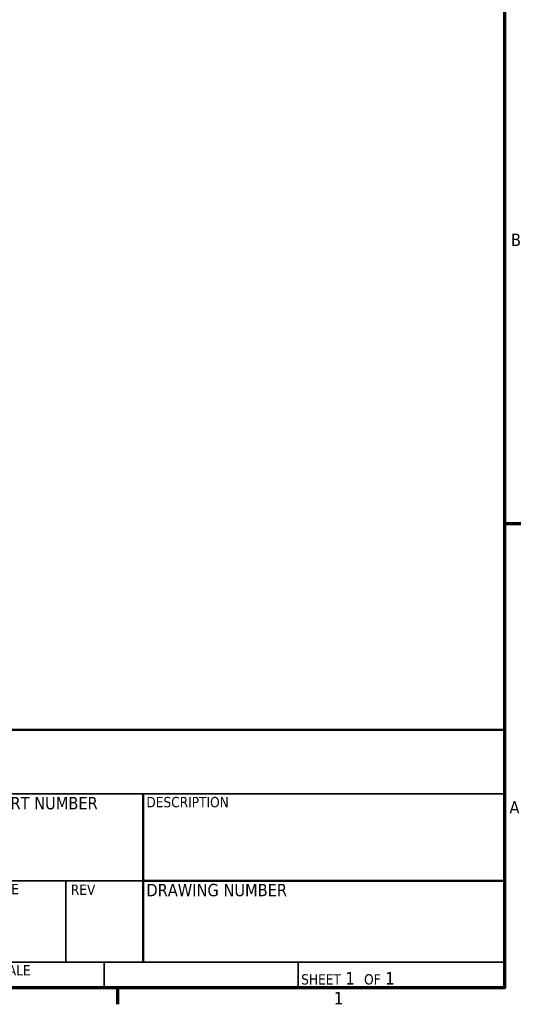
# Model space of a CAD drawing. Header units: inches. Extents: x 1 to 199, y 4 to 126.
# Tile 44 of 54: x 169 to 198, y 5 to 61. Entities that reach past the tile are written whole.
import ezdxf
from ezdxf.enums import TextEntityAlignment as Align

# ---------------------------------------------------------------- set-up
doc = ezdxf.new("R2010")
doc.units = ezdxf.units.IN
doc.header["$LTSCALE"] = 5.882353
doc.header["$MEASUREMENT"] = 0
doc.layers.add('Border (ANSI)', color=7, linetype='Continuous', lineweight=70)
doc.layers.add('Title (ANSI)', color=7, linetype='Continuous', lineweight=50)
doc.styles.add('Note Text (ANSI)', font='tahoma.ttf')
doc.styles.get("Standard").update_dxf_attribs({"font": 'tahoma.ttf'})
doc.styles.add('Text Style38', font='tahoma.ttf')

# ---------------------------------------------------------------- blocks, each defined once
blk = doc.blocks.new('Borders Default Border')
at = {"layer": 'Border (ANSI)'}
for p, q in [((33.5, 5.5), (33.66, 5.5)), ((29.75, 1), (29.75, 0.84))]:
    blk.add_line(p, q, dxfattribs=at)
at = {"layer": 'Border (ANSI)', "flags": 128}
blk.add_lwpolyline([(0.5, 1), (0.5, 21), (33.5, 21), (33.5, 1), (0.5, 1)], dxfattribs=at)
at = {"layer": 'Border (ANSI)', "char_height": 0.12, "attachment_point": 7, "style": 'Note Text (ANSI)'}
for s, insert in [('B', (33.5634, 8.19)), ('A', (33.549, 2.69)), ('1', (31.8479, 0.84))]:
    blk.add_mtext(s, dxfattribs=dict(at, insert=insert))
blk = doc.blocks.new('Title Blocks ECS Standard w Comments')
at = {"layer": 'Title (ANSI)'}
for p, q in [((2.1817, 4.7562), (2.1817, 7.2562)), ((2.1817, 7.2562), (4.6817, 7.2562)), ((4.6817, 7.2562), (4.6817, 4.7562)), ((12.4317, 7.2562), (4.6817, 7.2562)), ((4.6817, 7.2562), (4.6817, 4.7562)), ((12.4317, 4.7562), (12.4317, 7.2562)), ((8.9317, 6.6362), (8.9317, 5.0062)), ((8.9317, 5.7936), (12.4317, 5.7936)), ((4.6817, 4.7562), (2.1817, 4.7562)), ((4.6817, 4.7562), (12.4317, 4.7562))]:
    blk.add_line(p, q, dxfattribs=at)
at = {"layer": 'Title (ANSI)', "lineweight": 35}
for p, q in [((6.4317, 6.5062), (6.4317, 7.2562)), ((7.4317, 4.7562), (7.4317, 7.2562)), ((4.6817, 6.8812), (7.4317, 6.8812)), ((7.4317, 6.6362), (12.4317, 6.6362)), ((4.6817, 6.5062), (7.4317, 6.5062)), ((8.9317, 5.7936), (7.4317, 5.7936)), ((8.1817, 5.0062), (8.1817, 5.7936)), ((12.4317, 5.0062), (7.4317, 5.0062)), ((8.5517, 5.0062), (8.5517, 4.7562)), ((10.4317, 5.0062), (10.4317, 4.7562))]:
    blk.add_line(p, q, dxfattribs=at)
at = {"layer": 'Title (ANSI)', "style": 'Text Style38'}
for s, p in [('DRAWN', (4.7117, 7.2262)), ('CHECKED', (4.7117, 6.8512)), ('DESCRIPTION', (8.9617, 6.6062)), ('SIZE', (7.4617, 5.7636)), ('REV', (8.2295, 5.7571)), ('SCALE', (7.4617, 4.9762))]:
    blk.add_text(s, height=0.1, dxfattribs=at).set_placement(p, align=Align.TOP_LEFT)
at = {"layer": 'Title (ANSI)', "char_height": 0.12, "style": 'Note Text (ANSI)'}
for s, insert, attachment_point in [('\\fTahoma|b0|i0;NOTES', (2.2117, 7.2262), 1), ('\\fTahoma|b0|i0;PART NUMBER', (7.4617, 6.6062), 1), ('\\fTahoma|b0|i0;DRAWING NUMBER', (8.9617, 5.7636), 1), ('\\fTahoma|b0|i0;\\H0.1000;SHEET\\fTahoma|b0|i0;\\H0.1200; 1  \\fTahoma|b0|i0;\\H0.1000;OF\\fTahoma|b0|i0;\\H0.1200; 1 ', (10.4617, 4.7862), 7)]:
    blk.add_mtext(s, dxfattribs=dict(at, insert=insert, attachment_point=attachment_point))
at = {"layer": 'Title (ANSI)', "lineweight": 30, "flags": 63}
for tag, p in [('COMPANY', (9.9317, 6.9462)), ('<DRAWING_NUMBER>', (10.6817, 5.3997)), ('Sheet_Size', (7.8067, 5.3812)), ('REVISION_NUMBER', (8.5567, 5.3812))]:
    blk.add_attdef(tag, text='', height=0.24, dxfattribs=at).set_placement(p, align=Align.MIDDLE_CENTER)
for tag, p in [('AUTHOR', (4.7117, 6.9112)), ('CREATION_DATE', (6.4617, 6.9112)), ('CHECKED_BY', (4.7117, 6.5362)), ('CHECKED_DATE', (6.4617, 6.5362))]:
    blk.add_attdef(tag, text='', height=0.125, dxfattribs=at).set_placement(p, align=Align.BOTTOM_LEFT)
for tag, height, p in [('COMMENTS', 0.12, (2.2117, 7.0062)), ('DESCRIPTION', 0.125, (8.9617, 6.3862))]:
    blk.add_attdef(tag, text='', height=height, dxfattribs=at).set_placement(p, align=Align.TOP_LEFT)
blk.add_attdef('PART_NUMBER', text='', height=0.24, dxfattribs=at).set_placement((7.4617, 6.2226), align=Align.MIDDLE_LEFT)
blk.add_attdef('Initial_View_Scale', text='', height=0.12, dxfattribs=at).set_placement((8.5217, 4.7862), align=Align.BOTTOM_RIGHT)

msp = doc.modelspace()

# ---------------------------------------------------------------- block references
at = {"xscale": 5.88235294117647, "yscale": 5.88235294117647, "zscale": 5.88235294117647}
for name, p in [('Borders Default Border', (0, 0)), ('Title Blocks ECS Standard w Comments', (123.931, -22.095))]:
    msp.add_blockref(name, p, dxfattribs=at)

doc.saveas('drawing.dxf')
